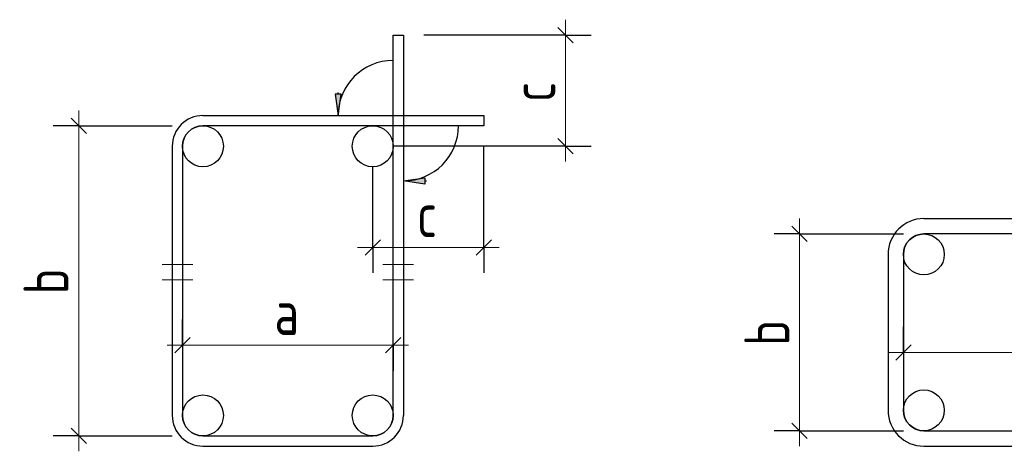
# Model space of a CAD drawing. Header units: millimetres. Extents: x 0 to 42000, y 0 to 29700.
# Tile 5 of 7: x 24779 to 29593, y 12524 to 14631. Entities that reach past the tile are written whole.
import ezdxf

# ---------------------------------------------------------------- set-up
doc = ezdxf.new("R2010")
doc.units = ezdxf.units.MM
doc.layers.add('Standard', color=7, linetype='Continuous', lineweight=25)
doc.layers.add('Размерная линия_ общее', color=7, linetype='Continuous', lineweight=13)
doc.styles.add('ISOCPEUR', font='txt')

msp = doc.modelspace()

# ---------------------------------------------------------------- hatches: boundary and pattern name
at = {"layer": 'Standard', "linetype": 'Continuous', "lineweight": -3, "transparency": 33554687}
msp.add_hatch(color=7, dxfattribs=at).paths.add_polyline_path([(26320.6, 14267.8), (26335.6, 14162.8), (26350.6, 14267.8)])
msp.add_hatch(color=7, dxfattribs=at).paths.add_polyline_path([(26759.7, 13828.7), (26654.7, 13843.7), (26759.7, 13858.7)], flags=16)

# ---------------------------------------------------------------- linework, layer by layer
at = {"layer": 'Standard', "color": 251, "linetype": 'Continuous', "lineweight": -3, "true_color": 0x656565, "transparency": 33554687}
for p, q in [((26350.6, 14267.8), (26320.6, 14267.8)), ((26320.6, 14267.8), (26335.6, 14162.8)), ((26335.6, 14267.8), (26335.6, 14275.4)), ((26335.6, 14162.8), (26350.6, 14267.8)), ((26335.6, 14162.8), (26335.6, 14162.8)), ((26335.6, 14162.8), (26335.6, 14162.8)), ((26335.6, 14162.8), (26335.6, 14162.8)), ((26654.7, 13843.7), (26759.7, 13858.7)), ((26654.7, 13843.7), (26654.7, 13843.7)), ((26654.7, 13843.7), (26654.7, 13843.7)), ((26654.7, 13843.7), (26654.7, 13843.7)), ((26759.7, 13828.7), (26654.7, 13843.7)), ((26759.7, 13858.7), (26759.7, 13828.7)), ((26759.7, 13843.7), (26767.2, 13843.7))]:
    msp.add_line(p, q, dxfattribs=at)
at = {"layer": 'Standard', "color": 7, "linetype": 'Continuous', "lineweight": 13, "transparency": 33554687}
for p, q in [((25067.7, 14112.9), (25067.7, 14187.8)), ((28592, 13584.9), (28592, 13659.8)), ((25474.7, 13435.4), (25624.7, 13435.4)), ((26704.7, 13435.4), (26554.7, 13435.4)), ((25624.7, 13360.4), (25474.7, 13360.4)), ((26554.7, 13360.4), (26704.7, 13360.4)), ((25574.7, 13041.8), (25499.7, 13041.8)), ((25574.7, 13041.8), (26604.7, 13041.8)), ((26604.7, 13041.8), (26679.8, 13041.8)), ((29099.1, 13005.8), (29024.1, 13005.8)), ((29099.1, 13005.8), (31880.1, 13005.8)), ((28592, 12623.8), (28592, 12548.9)), ((25067.7, 12598.9), (25067.7, 12523.8))]:
    msp.add_line(p, q, dxfattribs=at)
at = {"layer": 'Standard', "color": 253, "linetype": 'Continuous', "lineweight": -3, "true_color": 0xa0a0a0, "transparency": 33554687}
for p, q in [((25067.7, 14112.9), (24942.7, 14112.9)), ((25067.7, 14112.9), (25192.7, 14112.9)), ((25067.7, 14112.9), (25524.7, 14112.9)), ((28592, 13584.9), (28467, 13584.9)), ((28592, 13584.9), (28717, 13584.9)), ((25574.7, 13041.8), (25574.7, 13166.8)), ((26604.7, 13041.8), (26604.7, 13166.8)), ((29099.1, 13005.8), (29099.1, 13130.8)), ((25574.7, 13041.8), (25574.7, 12916.8)), ((25574.7, 13041.8), (25574.7, 13041.8)), ((26604.7, 13041.8), (26604.7, 12916.8)), ((26604.7, 13041.8), (26604.7, 13041.8)), ((29099.1, 13005.8), (29099.1, 12880.8)), ((28592, 12623.8), (28467, 12623.8)), ((28592, 12623.8), (28717, 12623.8)), ((28592, 12623.8), (29099.1, 12623.8)), ((25067.7, 12598.9), (24942.7, 12598.9)), ((25067.7, 12598.9), (25192.7, 12598.9)), ((25067.7, 12598.9), (25524.7, 12598.9))]:
    msp.add_line(p, q, dxfattribs=at)
at = {"layer": 'Standard', "color": 7, "linetype": 'Continuous', "lineweight": 25, "transparency": 33554687}
for p, q in [((25030.2, 14150.4), (25105.2, 14075.4)), ((25524.7, 14012.9), (25524.7, 12698.9)), ((25574.7, 14012.9), (25574.7, 12698.9)), ((28554.5, 13622.3), (28629.5, 13547.4)), ((29024.1, 13484.9), (29024.1, 12723.8)), ((29099.1, 13484.9), (29099.1, 12723.8)), ((25537.2, 13004.3), (25612.2, 13079.3)), ((26567.2, 13004.3), (26642.2, 13079.3)), ((29061.6, 12968.3), (29136.6, 13043.3)), ((28554.5, 12661.3), (28629.5, 12586.4)), ((25030.2, 12636.4), (25105.2, 12561.3)), ((29199.1, 12623.8), (31880.1, 12623.8)), ((25674.7, 12598.9), (26504.7, 12598.9)), ((25674.7, 12548.9), (26504.7, 12548.9)), ((29199.1, 12548.9), (31880.1, 12548.9))]:
    msp.add_line(p, q, dxfattribs=at)
for points in [[(26604.7, 12698.9), (26604.7, 14555.8), (26654.7, 14555.8), (26654.7, 12698.9)], [(25674.7, 14162.8), (27047.7, 14162.8), (27047.7, 14112.9), (25674.7, 14112.9)], [(29199.1, 13659.8), (31880.1, 13659.8), (31880.1, 13584.9), (29199.1, 13584.9)]]:
    msp.add_lwpolyline(points, dxfattribs=at)
at = {"layer": 'Standard', "color": 7, "linetype": 'Continuous', "lineweight": 13, "transparency": 33554687}
for points in [[(25067.7, 14112.9), (25067.7, 13217.8), (25067.7, 13217.8), (25067.7, 12598.9)], [(28592, 13584.9), (28592, 12977.4), (28592, 12977.4), (28592, 12623.8)]]:
    msp.add_lwpolyline(points, dxfattribs=at)
at = {"layer": 'Standard', "color": 253, "linetype": 'Continuous', "lineweight": -3, "true_color": 0xa0a0a0, "transparency": 33554687}
msp.add_lwpolyline([(28592, 13584.9), (29037.5, 13584.9), (29037.5, 13584.9), (29099.1, 13584.9)], dxfattribs=at)
at = {"layer": 'Standard', "color": 9, "linetype": 'Continuous', "lineweight": -3, "true_color": 0xc7c7c7, "transparency": 33554687}
for centre in [(25674.7, 14012.9), (26504.7, 14012.9), (29199.1, 13484.9), (29199.1, 12723.8), (25674.7, 12698.9), (26504.7, 12698.9)]:
    msp.add_circle(centre, 100, dxfattribs=at)
at = {"layer": 'Standard', "color": 251, "linetype": 'Continuous', "lineweight": -3, "true_color": 0x656565, "transparency": 33554687}
for centre, start, end in [((26604.7, 14162.8), 90, 180), ((26654.7, 14112.9), 270, 0)]:
    msp.add_arc(centre, 269.2, start, end, dxfattribs=at)
at = {"layer": 'Standard', "color": 7, "linetype": 'Continuous', "lineweight": 25, "transparency": 33554687}
for centre, radius, start, end in [((25674.7, 14012.9), 150, 90, 180), ((25674.7, 14012.9), 100, 90, 180), ((29199.1, 13484.9), 175, 90, 180), ((29199.1, 13484.9), 100, 90, 180), ((29199.1, 12723.8), 175, 180, 270), ((29199.1, 12723.8), 100, 180, 270), ((25674.7, 12698.9), 150, 180, 270), ((25674.7, 12698.9), 100, 180, 270), ((26504.7, 12698.9), 100, 270, 0), ((26504.7, 12698.9), 150, 270, 0)]:
    msp.add_arc(centre, radius, start, end, dxfattribs=at)
at = {"layer": 'Размерная линия_ общее', "color": 7, "linetype": 'Continuous', "lineweight": 25, "transparency": 33554687}
for p, q in [((27485.2, 14518.4), (27410.3, 14593.3)), ((27485.2, 13975.4), (27410.3, 14050.4)), ((26467.2, 13481.8), (26542.2, 13556.8)), ((27010.3, 13481.8), (27085.2, 13556.8))]:
    msp.add_line(p, q, dxfattribs=at)
at = {"layer": 'Размерная линия_ общее', "color": 7, "linetype": 'Continuous', "lineweight": 13, "transparency": 33554687}
for p, q in [((27447.7, 14555.8), (27447.7, 14630.8)), ((27447.7, 14012.9), (27447.7, 13937.9)), ((26504.7, 13519.3), (26429.7, 13519.3)), ((26504.7, 13519.3), (27047.7, 13519.3)), ((27047.7, 13519.3), (27122.7, 13519.3))]:
    msp.add_line(p, q, dxfattribs=at)
at = {"layer": 'Размерная линия_ общее', "color": 253, "linetype": 'Continuous', "lineweight": -3, "true_color": 0xa0a0a0, "transparency": 33554687}
for p, q in [((27447.7, 14555.8), (26754.7, 14555.8)), ((27447.7, 14555.8), (27322.7, 14555.8)), ((27447.7, 14555.8), (27572.7, 14555.8)), ((27447.7, 14012.9), (26604.7, 14012.9)), ((27447.7, 14012.9), (27322.7, 14012.9)), ((27447.7, 14012.9), (27572.7, 14012.9)), ((26504.7, 13519.3), (26504.7, 13912.9)), ((26504.7, 13519.3), (26504.7, 13644.3)), ((27047.7, 13519.3), (27047.7, 13644.3)), ((26504.7, 13519.3), (26504.7, 13394.3)), ((27047.7, 13519.3), (27047.7, 13394.3))]:
    msp.add_line(p, q, dxfattribs=at)
at = {"layer": 'Размерная линия_ общее', "color": 7, "linetype": 'Continuous', "lineweight": 13, "transparency": 33554687}
msp.add_lwpolyline([(27447.7, 14012.9), (27447.7, 14161.1), (27447.7, 14161.1), (27447.7, 14555.8)], dxfattribs=at)
at = {"layer": 'Размерная линия_ общее', "color": 253, "linetype": 'Continuous', "lineweight": -3, "true_color": 0xa0a0a0, "transparency": 33554687}
msp.add_lwpolyline([(27047.7, 13519.3), (27047.7, 13916.5), (27047.7, 13916.5), (27047.7, 14012.9)], dxfattribs=at)

# ---------------------------------------------------------------- texts
at = {"layer": 'Standard', "color": 7, "linetype": 'Continuous', "lineweight": 25, "transparency": 33554687, "char_height": 220, "width": 239.362, "attachment_point": 7, "rotation": 90, "style": 'ISOCPEUR'}
for insert in [(25017.7, 13289.8), (28542, 13038.4)]:
    msp.add_mtext('\\W0.78;b', dxfattribs=dict(at, insert=insert))
at = {"layer": 'Standard', "color": 7, "linetype": 'Continuous', "lineweight": 25, "transparency": 33554687, "insert": (26023.8, 13091.7), "char_height": 220, "width": 239.362, "attachment_point": 7, "style": 'ISOCPEUR'}
msp.add_mtext('\\W0.78;a', dxfattribs=at)
at = {"layer": 'Размерная линия_ общее', "color": 7, "linetype": 'Continuous', "lineweight": 25, "transparency": 33554687, "insert": (27397.7, 14229.3), "char_height": 220, "width": 214.571, "attachment_point": 7, "rotation": 90, "style": 'ISOCPEUR'}
msp.add_mtext('\\W0.75;c', dxfattribs=at)
at = {"layer": 'Размерная линия_ общее', "color": 7, "linetype": 'Continuous', "lineweight": 25, "transparency": 33554687, "insert": (26721.2, 13569.3), "char_height": 220, "width": 214.561, "attachment_point": 7, "style": 'ISOCPEUR'}
msp.add_mtext('\\W0.75;c', dxfattribs=at)

doc.saveas('drawing.dxf')
